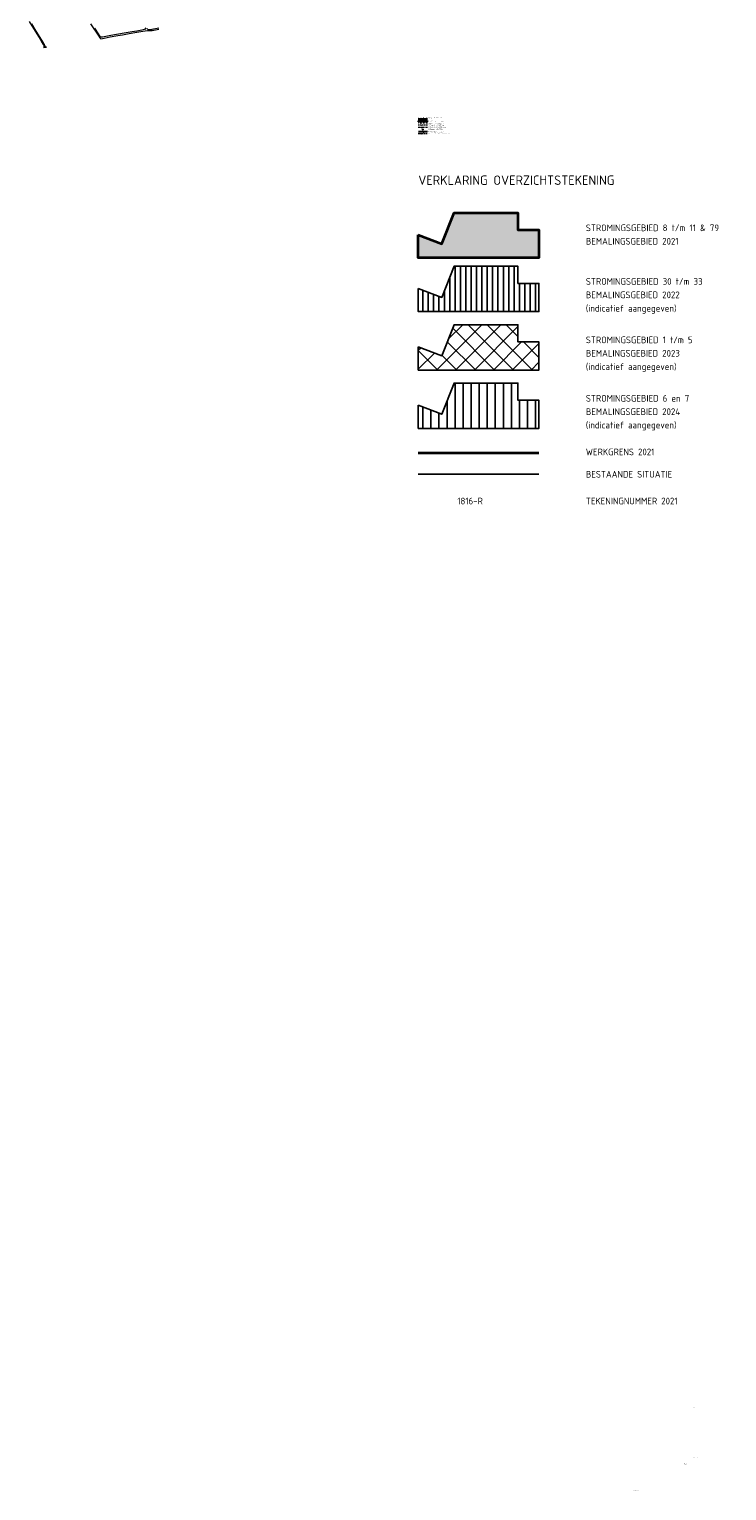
# Model space of a CAD drawing. Extents: x 148869 to 161638, y 453607 to 469810.
# Tile 1 of 256: x 154600 to 157199, y 453607 to 459058. Entities that reach past the tile are written whole.
import ezdxf

# ---------------------------------------------------------------- set-up
doc = ezdxf.new("R2010")
doc.units = 0
for name, pattern in [('HIDDEN2', [2, 1, -1]), ('RI-GWA', [18.45, 6, -1.8, 1.75, -1.8, 1.75, -1.8, 1.75, -1.8]), ('RI-HWA', [7.4, 5, -2.4]), ('RI-VWA', [11, 5, -3, 0, -3])]:
    doc.linetypes.add(name, pattern=pattern)
for name, color, linetype in [('2021 hatch', 41, 'CONTINUOUS'), ('2022', 10, 'CONTINUOUS'), ('2022 hatch', 10, 'CONTINUOUS'), ('2023', 90, 'CONTINUOUS'), ('2023 hatch', 90, 'CONTINUOUS'), ('2024', 160, 'CONTINUOUS'), ('2024 hatch', 160, 'CONTINUOUS'), ('ALG-WG', 1, 'WERKGRENS2'), ('ALG1-OVERZICHT', 1, 'CONTINUOUS'), ('ALG2', 2, 'CONTINUOUS'), ('ALG5', 6, 'CONTINUOUS'), ('alg5-overzicht2', 6, 'CONTINUOUS'), ('B-OI-RI-HWA_TRANSPORTLEIDING-G-niet meenemen', 252, 'RI-HWA'), ('B-OI-RI-niet inspecteren_reinigen', 190, 'CONTINUOUS'), ('B-OI-RI-VWA_RIOOLPUT-S-niet meenemen', 34, 'CONTINUOUS'), ('b-wb-t15', 6, 'CONTINUOUS')]:
    doc.layers.add(name, color=color, linetype=linetype)
for name, color, linetype, lineweight in [('B-OI-RI-BIJZONDERDERHEDEN-T18', 134, 'CONTINUOUS', 18), ('B-OI-RI-GWA_TRANSPORTLEIDING-G', 10, 'RI-GWA', 18), ('B-OI-RI-HWA_TRANSPORTLEIDING-G', 150, 'RI-HWA', 18), ('B-OI-RI-STROOMRICHTING-S', 252, 'CONTINUOUS', 25), ('B-OI-RI-VWA_PUTNUMMER-T25', 34, 'CONTINUOUS', 25), ('B-OI-RI-VWA_TRANSPORTLEIDING-G', 34, 'RI-VWA', 18), ('B-RO-VH-VERHARDING_FUNDERING_ZAND-GV', 251, 'CONTINUOUS', 18), ('N-OI-KG-BEHEERGRENS-G-2021', 221, 'XX-WERKGRENS', 35), ('X-XX-AL-LEGENDA-T25', 2, 'CONTINUOUS', 25), ('X-XX-AL-LEGENDA-T35', 3, 'CONTINUOUS', 50), ('X-XX-AL-TEKENBLAD-T25', 2, 'CONTINUOUS', 25), ('X-XX-AL-TEKENBLAD-T35', 3, 'CONTINUOUS', 25)]:
    doc.layers.add(name, color=color, linetype=linetype, lineweight=lineweight)
doc.styles.add('ARIAL', font='arial.ttf')
doc.styles.add('ISO', font='ISO.shx')
doc.styles.add('NLCS-ISO-M1000-T25', font='NLCS-ISO.ttf', dxfattribs={"height": 2.5})
doc.styles.add('NLCS-ISO-M1000-T35', font='NLCS-ISO.ttf', dxfattribs={"height": 3.5})
doc.styles.add('NLCS-ISO-M500-T18_CURSIEF', font='NLCS-ISO.ttf', dxfattribs={"oblique": 15, "height": 0.9})
doc.linetypes.add('WERKGRENS2', pattern='A,0,[155,civilcad.shx,S=0.05,R=0,X=0,Y=0],-2.5', length=2.5)
doc.linetypes.add('XX-WERKGRENS', pattern='A,0,[137,NLCS.SHX,S=0.1,R=0,X=-1.1,Y=-1.35],-6', length=6)

msp = doc.modelspace()

# ---------------------------------------------------------------- hatches: boundary and pattern name
at = {"layer": '2021 hatch', "transparency": 33554636}
h = msp.add_hatch(color=256, dxfattribs=at)
h.dxf.hatch_style = 1
h.paths.add_polyline_path([(156499.4, 458204.5), (156499.4, 458309.4), (156421, 458309.4), (156421, 458373.4), (156183, 458373.4), (156136.8, 458257.4), (156049.6, 458291), (156049.6, 458204.5)])
at = {"layer": '2022 hatch'}
h = msp.add_hatch(dxfattribs=at)
h.set_pattern_fill('ANSI31', color=256, scale=19.992, angle=45)
h.set_pattern_definition([(90, (-2809.678, -560.831), (-19.992, 4e-15), [])])
h.paths.add_polyline_path([(156499.4, 458004.5), (156499.4, 458109.5), (156421, 458109.5), (156421, 458173.5), (156183, 458173.5), (156136.8, 458057.5), (156049.6, 458091.1), (156049.6, 458004.5)])
at = {"layer": '2023 hatch'}
h = msp.add_hatch(dxfattribs=at)
h.set_pattern_fill('L45L135', color=256, scale=49.98)
h.set_pattern_definition([(45, (-2809.68, -1823.206), (-35.341197, 35.341197), []), (135, (-2809.68, -1823.206), (-35.341197, -35.341197), [])])
h.paths.add_polyline_path([(156499.4, 457786.7), (156499.4, 457891.6), (156421, 457891.6), (156421, 457955.6), (156183, 457955.6), (156136.8, 457839.6), (156049.6, 457873.2), (156049.6, 457786.7)])
at = {"layer": '2024 hatch'}
h = msp.add_hatch(dxfattribs=at)
h.set_pattern_fill('ANSI31', color=256, scale=29.988, angle=45)
h.set_pattern_definition([(90, (-2809.678, -1832.182), (-29.988, 5e-15), [])])
h.paths.add_polyline_path([(156499.4, 457568.8), (156499.4, 457673.7), (156421, 457673.7), (156421, 457737.7), (156183, 457737.7), (156136.8, 457621.7), (156049.6, 457655.3), (156049.6, 457568.8)])

# ---------------------------------------------------------------- linework, layer by layer
at = {"layer": '2022', "flags": 128}
msp.add_lwpolyline([(156049.6, 458091.1), (156136.8, 458057.5), (156183, 458173.5), (156421, 458173.5), (156421, 458109.5), (156499.4, 458109.5), (156499.4, 458004.5), (156049.6, 458004.5)], close=True, dxfattribs=at)
at = {"layer": '2023', "flags": 128}
msp.add_lwpolyline([(156049.6, 457873.2), (156136.8, 457839.6), (156183, 457955.6), (156421, 457955.6), (156421, 457891.6), (156499.4, 457891.6), (156499.4, 457786.7), (156049.6, 457786.7)], close=True, dxfattribs=at)
at = {"layer": '2024', "flags": 128}
msp.add_lwpolyline([(156049.6, 457655.3), (156136.8, 457621.7), (156183, 457737.7), (156421, 457737.7), (156421, 457673.7), (156499.4, 457673.7), (156499.4, 457568.8), (156049.6, 457568.8)], close=True, dxfattribs=at)
msp.add_lwpolyline([(156049.6, 457655.3), (156136.8, 457621.7), (156183, 457737.7), (156421, 457737.7), (156421, 457673.7), (156499.4, 457673.7), (156499.4, 457568.8), (156049.6, 457568.8)], close=True, dxfattribs=at)
at = {"layer": 'ALG-WG', "linetype": 'WERKGRENS2'}
msp.add_lwpolyline([(156049.6, 458723.1), (156083.4, 458723.1)], dxfattribs=at)
at = {"layer": 'ALG1-OVERZICHT', "color": 251}
for points in [[(156049.6, 458718.3), (156083.4, 458718.3)], [(156049.6, 457397.7), (156499.4, 457397.7)]]:
    msp.add_lwpolyline(points, dxfattribs=at)
at = {"layer": 'ALG1-OVERZICHT', "color": 6}
msp.add_lwpolyline([(156083.4, 458715.7), (156049.6, 458715.7), (156049.6, 458712.7), (156083.4, 458712.7)], close=True, dxfattribs=at)
at = {"layer": 'ALG5', "linetype": 'HIDDEN2', "flags": 128}
msp.add_lwpolyline([(156063.9, 458679.2), (156070.1, 458673.1)], dxfattribs=at)
at = {"layer": 'B-OI-RI-GWA_TRANSPORTLEIDING-G'}
msp.add_lwpolyline([(156083.4, 458691.5), (156049.6, 458691.5)], dxfattribs=at)
at = {"layer": 'B-OI-RI-HWA_TRANSPORTLEIDING-G'}
msp.add_lwpolyline([(156083.4, 458699.4), (156049.6, 458699.4)], dxfattribs=at)
at = {"layer": 'B-OI-RI-HWA_TRANSPORTLEIDING-G-niet meenemen'}
msp.add_lwpolyline([(156083.1, 458668.4), (156049.3, 458668.4)], dxfattribs=at)
at = {"layer": 'B-OI-RI-niet inspecteren_reinigen'}
for points in [[(156065.6, 458676.5), (156049.9, 458676.5)], [(156083.7, 458676.5), (156067.7, 458676.5)], [(156070.2, 458676.5), (156070.2, 458676.5)], [(156070.7, 458676.5), (156073.8, 458676.5)], [(156071.1, 458676.5), (156071.1, 458675.7)], [(156071.3, 458676.5), (156071.3, 458675.7)], [(156071.4, 458676.5), (156071.4, 458675.7)], [(156071.6, 458676.5), (156071.6, 458675.7)], [(156071.7, 458676.5), (156071.7, 458675.7)], [(156071.9, 458676.5), (156071.9, 458675.7)], [(156072.6, 458676.5), (156072.6, 458675.7)], [(156072.8, 458676.5), (156072.8, 458675.7)], [(156072.9, 458676.5), (156072.9, 458675.7)], [(156073.1, 458676.5), (156073.1, 458675.7)], [(156073.2, 458676.5), (156073.2, 458675.7)], [(156073.4, 458676.5), (156073.4, 458675.7)]]:
    msp.add_lwpolyline(points, dxfattribs=at)
at = {"layer": 'B-OI-RI-STROOMRICHTING-S'}
for points in [[(156061, 458667.7), (156059.6, 458668.4), (156061, 458669.1)], [(156061.3, 458706.5), (156059.9, 458707.2), (156061.3, 458707.9)], [(156061.3, 458698.6), (156059.9, 458699.4), (156061.3, 458700)], [(156061.3, 458690.7), (156059.9, 458691.5), (156061.3, 458692.2)]]:
    msp.add_lwpolyline(points, dxfattribs=at)
at = {"layer": 'B-OI-RI-VWA_RIOOLPUT-S-niet meenemen'}
msp.add_circle((156066.5, 458683.7), 1, dxfattribs=at)
at = {"layer": 'B-OI-RI-VWA_TRANSPORTLEIDING-G'}
msp.add_lwpolyline([(156083.4, 458707.2), (156049.6, 458707.2)], dxfattribs=at)
at = {"layer": 'B-RO-VH-VERHARDING_FUNDERING_ZAND-GV', "flags": 128}
for points in [[(154599.6, 459087), (154640, 459020.7), (154647.9, 459007.4), (154649.6, 459004.5), (154652.1, 459001.1), (154652.5, 459000), (154654.6, 458993.9), (154653.5, 458989.8), (154653.1, 458989.3), (154664.4, 458990.7), (154660.7, 458992), (154656.6, 458998.5), (154656, 459000), (154654.6, 459003), (154652.3, 459006.7), (154625.5, 459050.6), (154608.8, 459078.2)], [(154828.2, 459077.4), (154859.4, 459031.1), (154860.4, 459029.5), (154863, 459025.5), (154864.7, 459022.9), (154865.4, 459021.6), (154873, 459022.9), (154878.6, 459024.2), (154901.6, 459028.7), (154930.3, 459034.5), (154946.6, 459037), (154971.4, 459041.6), (155000, 459046), (155022.7, 459050), (155040.1, 459052.4), (155044.8, 459052.4), (155049, 459052.3), (155057.2, 459053.3), (155083, 459058.1)], [(155034.1, 459062.3), (155028.7, 459056.3), (155019.6, 459054), (155000, 459050.8), (154982.8, 459047.9), (154953.7, 459042.7), (154903.6, 459033.6), (154873.2, 459028.3), (154865.8, 459028.5), (154857.4, 459040.5), (154857.6, 459040.6), (154844.2, 459061.1)], [(155082.5, 459061), (155056.8, 459056.3), (155053.9, 459055.8), (155050.7, 459055.3), (155048, 459055.2), (155045.7, 459055.2), (155043.2, 459055.8), (155040.4, 459057.4), (155038.7, 459059.9)]]:
    msp.add_lwpolyline(points, dxfattribs=at)
at = {"layer": 'N-OI-KG-BEHEERGRENS-G-2021', "flags": 128}
msp.add_lwpolyline([(156049.6, 458291), (156136.8, 458257.4), (156183, 458373.4), (156421, 458373.4), (156421, 458309.4), (156499.4, 458309.4), (156499.4, 458204.5), (156049.6, 458204.5)], close=True, dxfattribs=at)
msp.add_lwpolyline([(156049.6, 457477.5), (156499.4, 457477.5)], dxfattribs=at)

# ---------------------------------------------------------------- texts
at = {"layer": 'ALG2', "style": 'NLCS-ISO-M1000-T25'}
for s, p in [('STROMINGSGEBIED 8 t/m 11 & 79', (156674, 458304.4)), ('BEMALINGSGEBIED 2021', (156674, 458254.4)), ('STROMINGSGEBIED 30 t/m 33', (156674, 458104.5)), ('BEMALINGSGEBIED 2022', (156674, 458054.5)), ('(indicatief aangegeven)', (156674, 458004.5)), ('STROMINGSGEBIED 1 t/m 5', (156674, 457886.6)), ('BEMALINGSGEBIED 2023', (156674, 457836.6)), ('(indicatief aangegeven)', (156674, 457786.7)), ('STROMINGSGEBIED 6 en 7', (156674, 457668.7)), ('BEMALINGSGEBIED 2024', (156674, 457618.8)), ('(indicatief aangegeven)', (156674, 457568.8)), ('WERKGRENS 2021', (156674, 457468.8)), ('TEKENINGNUMMER 2021', (156674, 457285.6))]:
    msp.add_text(s, height=24.99, dxfattribs=at).set_placement(p)
at = {"layer": 'alg5-overzicht2', "color": 2, "style": 'NLCS-ISO-M1000-T25'}
msp.add_text('BESTAANDE SITUATIE', height=24.99, dxfattribs=at).set_placement((156674, 457385.5))
at = {"layer": 'B-OI-RI-BIJZONDERDERHEDEN-T18', "style": 'NLCS-ISO-M500-T18_CURSIEF', "oblique": 15, "width": 0.8}
for s, p in [('UITSTROOMBAK', (157067.8, 453916.5)), ('UITSTROOMBAK', (157038.3, 453706.2)), ('POMPPUT DRUKRIOLERING', (157076, 453729.2)), ('RWA LOZINGPUNT/FRONTMUUR', (156846.6, 453607.4))]:
    msp.add_text(s, height=1.35, dxfattribs=at).set_placement(p)
at = {"layer": 'B-OI-RI-VWA_PUTNUMMER-T25', "style": 'ISO', "oblique": 15}
msp.add_text('100118', height=1.56, dxfattribs=at).set_placement((156056.4, 458685.6))
at = {"layer": 'b-wb-t15', "style": 'ARIAL'}
msp.add_text('15', height=1.5, dxfattribs=at).set_placement((156051, 458713.5))
at = {"layer": 'X-XX-AL-LEGENDA-T25', "color": 2, "style": 'NLCS-ISO-M1000-T25'}
for s, height, p in [('WERKGRENS', 1.88, (156087.1, 458722.2)), ('BESTAANDE SITUATIE', 1.875, (156087.1, 458717.4)), ('INSPECTIEPUT MET AANGEGEVEN NUMMER', 1.875, (156086.8, 458681.9)), ('NIET TE REINIGEN/INSPECTEREN RIOOLLEIDING/DRUK-', 1.875, (156086.8, 458676.2)), ('EN PERSRIOOLLEIDING (binnen de werkgrens)', 1.875, (156086.8, 458673.1)), ('RIOLERING NIET TE INSPECTEREN/REINIGEN IN ACTUELE JAAR', 1.875, (156086.8, 458667.5)), ('GEMENGD-RIOOLLEIDING MET AANGEGEVEN SOORT', 1.875, (156087.1, 458690.6)), ('BEBOUWING MET AANGEGEVEN HUISNUMMER', 1.875, (156087.1, 458712.7)), ('DWA-RIOOLLEIDING MET AANGEGEVEN SOORT', 1.875, (156087.1, 458706.3)), ('EN DIAMETER BUIS EN STROOMRICHTING', 1.875, (156087.1, 458703.2)), ('RWA-RIOOLLEIDING MET AANGEGEVEN SOORT', 1.875, (156087.1, 458698.4)), ('EN DIAMETER BUIS EN STROOMRICHTING', 1.875, (156087.1, 458695.3)), ('EN DIAMETER BUIS EN STROOMRICHTING', 1.875, (156087.1, 458687.4))]:
    msp.add_text(s, height=height, dxfattribs=at).set_placement(p)
at = {"layer": 'X-XX-AL-LEGENDA-T35', "style": 'NLCS-ISO-M1000-T35'}
msp.add_text('VERKLARING OVERZICHTSTEKENING', height=34.986, dxfattribs=at).set_placement((156049.6, 458477.1))
at = {"layer": 'X-XX-AL-TEKENBLAD-T25', "style": 'NLCS-ISO-M1000-T25'}
msp.add_text('1816-R', height=24.99, dxfattribs=at).set_placement((156195, 457285.6))
at = {"layer": 'X-XX-AL-TEKENBLAD-T35', "style": 'NLCS-ISO-M1000-T35'}
msp.add_text('VERKLARING SITUATIETEKENINGEN SCHAAL 1:750', height=2.625, dxfattribs=at).set_placement((156049.6, 458727.9))

doc.saveas('drawing.dxf')
